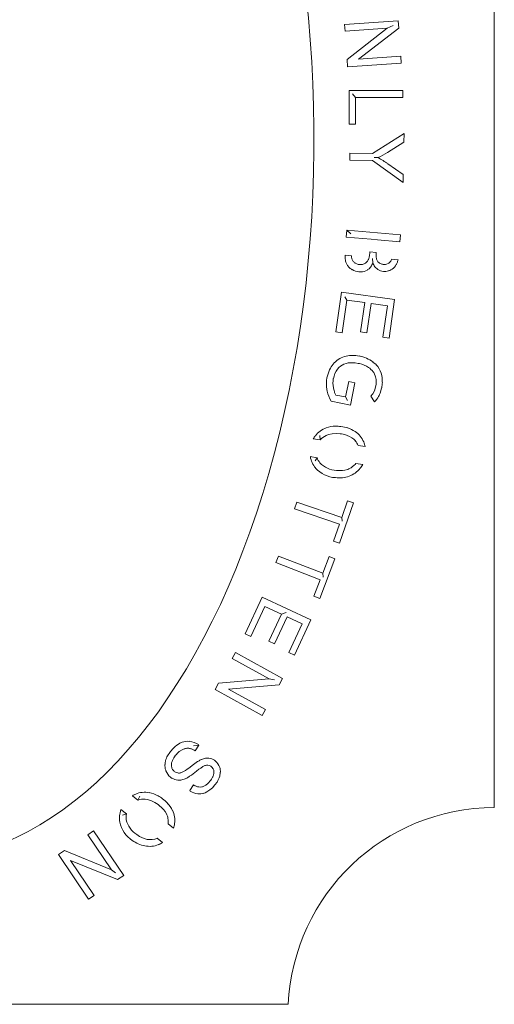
# Model space of a CAD drawing. Header units: inches. Extents: x -4 to 12, y -4.4 to 19.6.
# Tile 3 of 6: x 5.5 to 12, y -4.4 to 9.3. Entities that reach past the tile are written whole.
import ezdxf

# ---------------------------------------------------------------- set-up
doc = ezdxf.new("R2010")
doc.units = ezdxf.units.IN
doc.header["$MEASUREMENT"] = 0
doc.layers.get('0').update_dxf_attribs({"lineweight": 0})

msp = doc.modelspace()

# ---------------------------------------------------------------- linework, layer by layer
for p, q in [((9.96, 9.206), (10.704, 9.258)), ((9.967, 9.112), (9.96, 9.206)), ((10.551, 9.153), (9.967, 9.112)), ((9.994, 8.721), (10.551, 9.153)), ((10.711, 9.157), (10.154, 8.726)), ((10.704, 9.258), (10.711, 9.157)), ((10.154, 8.726), (10.738, 8.766)), ((10.738, 8.766), (10.745, 8.672)), ((10.001, 8.62), (9.994, 8.721)), ((10.745, 8.672), (10.001, 8.62)), ((10.022, 8.292), (10.768, 8.292)), ((10.022, 7.826), (10.022, 8.292)), ((10.768, 8.194), (10.11, 8.194)), ((10.11, 8.194), (10.11, 7.826)), ((10.768, 8.292), (10.768, 8.194)), ((10.11, 7.826), (10.022, 7.826)), ((10.348, 7.416), (10.783, 7.696)), ((10.783, 7.696), (10.781, 7.576)), ((10.781, 7.576), (10.554, 7.433)), ((10.031, 7.323), (10.033, 7.422)), ((10.033, 7.422), (10.348, 7.416)), ((10.347, 7.318), (10.031, 7.323)), ((10.771, 7.013), (10.347, 7.318)), ((10.557, 7.276), (10.773, 7.128)), ((10.773, 7.128), (10.771, 7.013)), ((9.983, 6.257), (9.992, 6.355)), ((9.992, 6.355), (10.735, 6.29)), ((10.735, 6.29), (10.726, 6.192)), ((10.303, 5.996), (10.306, 6.01)), ((10.306, 6.01), (10.309, 6.03)), ((10.309, 6.03), (10.311, 6.055)), ((10.398, 6.032), (10.397, 6.016)), ((10.397, 6.016), (10.397, 6.006)), ((10.399, 6.045), (10.398, 6.032)), ((9.965, 5.996), (9.965, 6.007)), ((9.966, 5.976), (9.965, 5.996)), ((9.968, 5.961), (9.966, 5.976)), ((9.969, 5.951), (9.968, 5.961)), ((9.971, 5.941), (9.969, 5.951)), ((9.974, 5.926), (9.971, 5.941)), ((9.978, 5.912), (9.974, 5.926)), ((9.981, 5.902), (9.978, 5.912)), ((9.985, 5.893), (9.981, 5.902)), ((9.989, 5.884), (9.985, 5.893)), ((9.994, 5.875), (9.989, 5.884)), ((9.999, 5.866), (9.994, 5.875)), ((10.052, 6), (10.053, 5.997)), ((10.053, 5.997), (10.054, 5.987)), ((10.054, 5.987), (10.055, 5.977)), ((10.055, 5.977), (10.058, 5.967)), ((10.058, 5.967), (10.06, 5.957)), ((10.06, 5.957), (10.064, 5.948)), ((10.064, 5.948), (10.068, 5.938)), ((10.068, 5.938), (10.073, 5.93)), ((10.073, 5.93), (10.079, 5.921)), ((10.079, 5.921), (10.086, 5.914)), ((10.086, 5.914), (10.094, 5.907)), ((10.094, 5.907), (10.102, 5.9)), ((10.102, 5.9), (10.106, 5.897)), ((10.106, 5.897), (10.128, 5.886)), ((10.128, 5.886), (10.138, 5.883)), ((10.138, 5.883), (10.147, 5.88)), ((10.147, 5.88), (10.157, 5.878)), ((10.157, 5.878), (10.167, 5.877)), ((10.167, 5.877), (10.177, 5.877)), ((10.177, 5.877), (10.188, 5.877)), ((10.188, 5.877), (10.198, 5.878)), ((10.198, 5.878), (10.208, 5.879)), ((10.208, 5.879), (10.241, 5.892)), ((10.241, 5.892), (10.25, 5.898)), ((10.25, 5.898), (10.277, 5.924)), ((10.277, 5.924), (10.282, 5.933)), ((10.282, 5.933), (10.287, 5.943)), ((10.287, 5.943), (10.29, 5.947)), ((10.29, 5.947), (10.293, 5.957)), ((10.293, 5.957), (10.296, 5.966)), ((10.296, 5.966), (10.299, 5.976)), ((10.299, 5.976), (10.301, 5.986)), ((10.301, 5.986), (10.303, 5.996)), ((10.338, 5.872), (10.33, 5.859)), ((10.344, 5.886), (10.338, 5.872)), ((10.35, 5.899), (10.344, 5.886)), ((10.356, 5.886), (10.35, 5.899)), ((10.363, 5.872), (10.356, 5.886)), ((10.371, 5.859), (10.363, 5.872)), ((10.397, 6.006), (10.397, 5.995)), ((10.397, 5.995), (10.398, 5.985)), ((10.398, 5.985), (10.399, 5.974)), ((10.399, 5.974), (10.4, 5.964)), ((10.4, 5.964), (10.403, 5.954)), ((10.403, 5.954), (10.406, 5.944)), ((10.406, 5.944), (10.41, 5.934)), ((10.41, 5.934), (10.415, 5.924)), ((10.415, 5.924), (10.422, 5.916)), ((10.422, 5.916), (10.433, 5.904)), ((10.433, 5.904), (10.445, 5.895)), ((10.445, 5.895), (10.455, 5.89)), ((10.455, 5.89), (10.465, 5.886)), ((10.465, 5.886), (10.475, 5.883)), ((10.475, 5.883), (10.485, 5.881)), ((10.485, 5.881), (10.496, 5.88)), ((10.496, 5.88), (10.506, 5.879)), ((10.506, 5.879), (10.517, 5.879)), ((10.517, 5.879), (10.527, 5.88)), ((10.527, 5.88), (10.538, 5.882)), ((10.538, 5.882), (10.562, 5.892)), ((10.562, 5.892), (10.571, 5.897)), ((10.571, 5.897), (10.579, 5.903)), ((10.579, 5.903), (10.593, 5.917)), ((10.593, 5.917), (10.599, 5.925)), ((10.599, 5.925), (10.603, 5.934)), ((10.603, 5.934), (10.605, 5.939)), ((10.605, 5.939), (10.609, 5.949)), ((10.609, 5.949), (10.61, 5.951)), ((10.676, 5.877), (10.665, 5.859)), ((10.678, 5.881), (10.676, 5.877)), ((10.683, 5.891), (10.678, 5.881)), ((10.687, 5.9), (10.683, 5.891)), ((10.691, 5.91), (10.687, 5.9)), ((10.694, 5.92), (10.691, 5.91)), ((10.698, 5.935), (10.694, 5.92)), ((10.7, 5.943), (10.698, 5.935)), ((10.008, 5.854), (9.999, 5.866)), ((10.014, 5.845), (10.008, 5.854)), ((10.022, 5.838), (10.014, 5.845)), ((10.029, 5.831), (10.022, 5.838)), ((10.037, 5.824), (10.029, 5.831)), ((10.046, 5.818), (10.037, 5.824)), ((10.054, 5.812), (10.046, 5.818)), ((10.063, 5.806), (10.054, 5.812)), ((10.168, 5.775), (10.158, 5.775)), ((10.183, 5.775), (10.168, 5.775)), ((10.298, 5.82), (10.274, 5.802)), ((10.319, 5.842), (10.298, 5.82)), ((10.33, 5.859), (10.319, 5.842)), ((10.379, 5.847), (10.371, 5.859)), ((10.389, 5.836), (10.379, 5.847)), ((10.412, 5.816), (10.389, 5.836)), ((10.42, 5.809), (10.412, 5.816)), ((10.585, 5.796), (10.566, 5.789)), ((10.599, 5.802), (10.585, 5.796)), ((9.837, 4.944), (9.914, 5.495)), ((9.914, 5.495), (10.652, 5.392)), ((9.988, 5.385), (9.924, 4.932)), ((10.239, 5.35), (9.988, 5.385)), ((10.181, 4.942), (10.239, 5.35)), ((10.326, 5.338), (10.268, 4.929)), ((10.552, 5.306), (10.326, 5.338)), ((10.652, 5.392), (10.577, 4.858)), ((10.49, 4.87), (10.552, 5.306)), ((9.924, 4.932), (9.837, 4.944)), ((10.268, 4.929), (10.181, 4.942)), ((10.577, 4.858), (10.49, 4.87)), ((10.008, 4.512), (9.979, 4.505)), ((10.039, 4.516), (10.008, 4.512)), ((10.069, 4.516), (10.039, 4.516)), ((10.104, 4.514), (10.069, 4.516)), ((10.149, 4.507), (10.104, 4.514)), ((10.138, 4.613), (10.163, 4.608)), ((10.164, 4.504), (10.149, 4.507)), ((10.353, 4.525), (10.395, 4.489)), ((9.979, 4.505), (9.95, 4.495)), ((10.363, 4.378), (10.355, 4.391)), ((10.375, 4.355), (10.363, 4.378)), ((9.974, 4.041), (10.016, 4.256)), ((10.016, 4.256), (10.102, 4.239)), ((10.102, 4.239), (10.042, 3.929)), ((10.383, 4.336), (10.375, 4.355)), ((10.388, 4.322), (10.383, 4.336)), ((10.392, 4.302), (10.388, 4.322)), ((10.396, 4.281), (10.392, 4.302)), ((10.395, 4.214), (10.397, 4.24)), ((10.397, 4.261), (10.396, 4.281)), ((10.397, 4.24), (10.397, 4.261)), ((9.718, 4.121), (9.713, 4.146)), ((9.804, 4.168), (9.809, 4.143)), ((9.809, 4.143), (9.813, 4.129)), ((9.813, 4.129), (9.818, 4.114)), ((9.818, 4.114), (9.821, 4.104)), ((9.821, 4.104), (9.824, 4.095)), ((10.352, 4.086), (10.373, 4.126)), ((10.373, 4.126), (10.385, 4.159)), ((10.385, 4.159), (10.39, 4.183)), ((10.39, 4.183), (10.395, 4.214)), ((10.473, 4.168), (10.458, 4.108)), ((10.042, 3.929), (9.771, 3.982)), ((9.824, 4.095), (9.828, 4.085)), ((9.828, 4.085), (9.833, 4.076)), ((9.833, 4.076), (9.838, 4.067)), ((9.838, 4.067), (9.974, 4.041)), ((10.323, 4.051), (10.325, 4.054)), ((10.325, 4.054), (10.332, 4.061)), ((10.332, 4.061), (10.339, 4.069)), ((10.339, 4.069), (10.346, 4.078)), ((10.346, 4.078), (10.352, 4.086)), ((10.389, 3.989), (10.373, 3.973)), ((10.405, 4.008), (10.389, 3.989)), ((10.42, 4.029), (10.405, 4.008)), ((10.43, 4.047), (10.42, 4.029)), ((9.735, 3.519), (9.702, 3.506)), ((9.789, 3.531), (9.735, 3.519)), ((9.84, 3.534), (9.789, 3.531)), ((9.896, 3.531), (9.84, 3.534)), ((9.916, 3.528), (9.896, 3.531)), ((9.961, 3.518), (9.916, 3.528)), ((9.995, 3.508), (9.961, 3.518)), ((10.028, 3.494), (9.995, 3.508)), ((10.059, 3.476), (10.028, 3.494)), ((9.846, 3.023), (9.892, 3.02)), ((9.892, 3.02), (9.928, 3.021)), ((9.928, 3.021), (9.963, 3.026)), ((9.963, 3.026), (10.003, 3.037)), ((10.066, 3.07), (10.093, 3.093)), ((9.919, 2.368), (9.999, 2.6)), ((9.999, 2.6), (10.082, 2.571)), ((9.265, 2.489), (9.297, 2.582)), ((9.887, 2.275), (9.265, 2.489)), ((9.297, 2.582), (9.919, 2.368)), ((10.082, 2.571), (9.89, 2.013)), ((9.806, 2.041), (9.887, 2.275)), ((9.89, 2.013), (9.806, 2.041)), ((9.007, 1.743), (9.042, 1.835)), ((9.042, 1.835), (9.656, 1.599)), ((9.826, 1.797), (9.614, 1.246)), ((9.656, 1.599), (9.744, 1.829)), ((9.744, 1.829), (9.826, 1.797)), ((9.621, 1.507), (9.007, 1.743)), ((9.532, 1.277), (9.621, 1.507)), ((8.581, 0.758), (8.816, 1.263)), ((8.816, 1.263), (9.492, 0.948)), ((9.614, 1.246), (9.532, 1.277)), ((8.854, 1.136), (8.661, 0.721)), ((9.084, 1.029), (8.854, 1.136)), ((8.91, 0.655), (9.084, 1.029)), ((9.164, 0.992), (8.989, 0.618)), ((9.37, 0.895), (9.164, 0.992)), ((9.184, 0.496), (9.37, 0.895)), ((9.492, 0.948), (9.264, 0.459)), ((8.661, 0.721), (8.581, 0.758)), ((8.989, 0.618), (8.91, 0.655)), ((8.402, 0.414), (8.448, 0.497)), ((8.914, 0.13), (8.402, 0.414)), ((8.448, 0.497), (9.1, 0.136)), ((9.264, 0.459), (9.184, 0.496)), ((8.163, -0.017), (8.212, 0.072)), ((8.212, 0.072), (8.914, 0.13)), ((9.051, 0.047), (8.349, -0.012)), ((9.1, 0.136), (9.051, 0.047)), ((8.815, -0.378), (8.163, -0.017)), ((8.349, -0.012), (8.861, -0.295)), ((8.861, -0.295), (8.815, -0.378)), ((7.581, -0.834), (7.611, -0.806)), ((7.611, -0.806), (7.635, -0.787)), ((7.635, -0.787), (7.656, -0.772)), ((7.656, -0.772), (7.674, -0.762)), ((7.674, -0.762), (7.706, -0.748)), ((7.94, -0.787), (7.888, -0.865)), ((7.932, -0.781), (7.94, -0.787)), ((7.505, -0.935), (7.535, -0.888)), ((7.535, -0.888), (7.544, -0.876)), ((7.544, -0.876), (7.581, -0.834)), ((7.601, -0.948), (7.59, -0.965)), ((7.616, -0.928), (7.601, -0.948)), ((7.623, -0.92), (7.616, -0.928)), ((7.644, -0.898), (7.623, -0.92)), ((7.667, -0.877), (7.644, -0.898)), ((7.705, -0.853), (7.667, -0.877)), ((7.714, -0.848), (7.705, -0.853)), ((7.724, -0.844), (7.714, -0.848)), ((7.733, -0.84), (7.724, -0.844)), ((7.743, -0.837), (7.733, -0.84)), ((7.752, -0.835), (7.743, -0.837)), ((7.762, -0.833), (7.752, -0.835)), ((7.772, -0.831), (7.762, -0.833)), ((7.782, -0.83), (7.772, -0.831)), ((7.797, -0.831), (7.782, -0.83)), ((7.808, -0.832), (7.797, -0.831)), ((7.818, -0.834), (7.808, -0.832)), ((7.828, -0.837), (7.818, -0.834)), ((7.838, -0.84), (7.828, -0.837)), ((7.847, -0.843), (7.838, -0.84)), ((7.857, -0.847), (7.847, -0.843)), ((7.866, -0.852), (7.857, -0.847)), ((7.875, -0.857), (7.866, -0.852)), ((7.888, -0.865), (7.875, -0.857)), ((7.469, -1.057), (7.471, -1.031)), ((7.471, -1.031), (7.477, -1.006)), ((7.559, -1.045), (7.558, -1.055)), ((7.558, -1.055), (7.558, -1.065)), ((7.558, -1.065), (7.558, -1.075)), ((7.558, -1.075), (7.559, -1.085)), ((7.561, -1.035), (7.559, -1.045)), ((7.559, -1.085), (7.562, -1.095)), ((7.563, -1.025), (7.561, -1.035)), ((7.566, -1.016), (7.563, -1.025)), ((7.572, -1.001), (7.566, -1.016)), ((7.58, -0.983), (7.572, -1.001)), ((7.59, -0.965), (7.58, -0.983)), ((7.773, -1.124), (7.818, -1.091)), ((7.818, -1.091), (7.847, -1.069)), ((7.847, -1.069), (7.9, -1.03)), ((7.9, -1.03), (7.92, -1.016)), ((7.92, -1.016), (7.933, -1.008)), ((7.933, -1.008), (7.942, -1.003)), ((7.942, -1.003), (7.951, -0.998)), ((7.951, -0.998), (7.96, -0.993)), ((7.96, -0.993), (7.969, -0.989)), ((7.969, -0.989), (7.973, -0.987)), ((7.973, -0.987), (7.987, -0.981)), ((7.986, -1.091), (7.977, -1.096)), ((7.995, -1.085), (7.986, -1.091)), ((7.987, -0.981), (8.002, -0.976)), ((8.004, -1.08), (7.995, -1.085)), ((8.002, -0.976), (8.017, -0.972)), ((8.013, -1.076), (8.004, -1.08)), ((8.022, -1.071), (8.013, -1.076)), ((8.017, -0.972), (8.032, -0.969)), ((8.032, -1.068), (8.022, -1.071)), ((8.032, -0.969), (8.047, -0.968)), ((8.042, -1.066), (8.032, -1.068)), ((8.052, -1.064), (8.042, -1.066)), ((8.047, -0.968), (8.067, -0.968)), ((8.063, -1.065), (8.052, -1.064)), ((8.084, -1.069), (8.063, -1.065)), ((8.067, -0.968), (8.077, -0.968)), ((8.094, -1.073), (8.084, -1.069)), ((8.103, -1.078), (8.094, -1.073)), ((8.111, -1.085), (8.103, -1.078)), ((8.119, -1.091), (8.111, -1.085)), ((8.137, -1.116), (8.119, -1.091)), ((8.154, -0.997), (8.166, -1.007)), ((7.482, -1.143), (7.479, -1.133)), ((7.562, -1.095), (7.565, -1.105)), ((7.565, -1.105), (7.569, -1.114)), ((7.569, -1.114), (7.574, -1.124)), ((7.574, -1.124), (7.59, -1.144)), ((7.59, -1.144), (7.598, -1.151)), ((7.598, -1.151), (7.606, -1.157)), ((7.606, -1.157), (7.615, -1.163)), ((7.615, -1.163), (7.624, -1.167)), ((7.624, -1.167), (7.648, -1.173)), ((7.648, -1.173), (7.658, -1.174)), ((7.658, -1.174), (7.668, -1.174)), ((7.668, -1.174), (7.679, -1.172)), ((7.679, -1.172), (7.688, -1.17)), ((7.688, -1.17), (7.698, -1.167)), ((7.698, -1.167), (7.708, -1.163)), ((7.708, -1.163), (7.717, -1.159)), ((7.717, -1.159), (7.726, -1.154)), ((7.726, -1.154), (7.735, -1.15)), ((7.735, -1.15), (7.743, -1.144)), ((7.743, -1.144), (7.752, -1.139)), ((7.752, -1.139), (7.76, -1.133)), ((7.76, -1.133), (7.773, -1.124)), ((7.797, -1.228), (7.788, -1.234)), ((7.809, -1.22), (7.797, -1.228)), ((7.834, -1.203), (7.809, -1.22)), ((7.907, -1.148), (7.834, -1.203)), ((7.939, -1.123), (7.907, -1.148)), ((7.964, -1.105), (7.939, -1.123)), ((7.977, -1.096), (7.964, -1.105)), ((8.127, -1.234), (8.132, -1.225)), ((8.132, -1.225), (8.136, -1.215)), ((8.136, -1.215), (8.14, -1.206)), ((8.141, -1.126), (8.137, -1.116)), ((8.14, -1.206), (8.143, -1.196)), ((8.144, -1.136), (8.141, -1.126)), ((8.143, -1.196), (8.145, -1.186)), ((8.146, -1.146), (8.144, -1.136)), ((8.145, -1.186), (8.146, -1.176)), ((8.147, -1.156), (8.146, -1.146)), ((8.146, -1.176), (8.147, -1.166)), ((8.147, -1.166), (8.147, -1.156)), ((8.231, -1.203), (8.227, -1.218)), ((8.235, -1.183), (8.231, -1.203)), ((8.236, -1.163), (8.235, -1.183)), ((7.552, -1.236), (7.544, -1.23)), ((7.569, -1.248), (7.552, -1.236)), ((7.657, -1.274), (7.646, -1.273)), ((7.672, -1.273), (7.657, -1.274)), ((7.688, -1.272), (7.672, -1.273)), ((7.703, -1.269), (7.688, -1.272)), ((7.718, -1.265), (7.703, -1.269)), ((7.733, -1.26), (7.718, -1.265)), ((7.747, -1.255), (7.733, -1.26)), ((7.766, -1.246), (7.747, -1.255)), ((7.77, -1.244), (7.766, -1.246)), ((7.779, -1.239), (7.77, -1.244)), ((7.788, -1.234), (7.779, -1.239)), ((7.811, -1.418), (7.865, -1.339)), ((7.865, -1.339), (7.874, -1.345)), ((7.874, -1.345), (7.883, -1.35)), ((7.883, -1.35), (7.892, -1.354)), ((7.892, -1.354), (7.901, -1.358)), ((7.901, -1.358), (7.91, -1.362)), ((7.91, -1.362), (7.92, -1.365)), ((7.92, -1.365), (7.93, -1.367)), ((7.981, -1.366), (7.99, -1.364)), ((7.99, -1.364), (8, -1.361)), ((8, -1.361), (8.009, -1.357)), ((8.009, -1.357), (8.018, -1.352)), ((8.018, -1.352), (8.027, -1.347)), ((8.027, -1.347), (8.036, -1.341)), ((8.036, -1.341), (8.044, -1.335)), ((8.044, -1.335), (8.052, -1.329)), ((8.052, -1.329), (8.059, -1.322)), ((8.059, -1.322), (8.067, -1.315)), ((8.067, -1.315), (8.077, -1.304)), ((8.077, -1.304), (8.09, -1.288)), ((8.09, -1.288), (8.103, -1.272)), ((8.103, -1.272), (8.112, -1.26)), ((8.112, -1.26), (8.117, -1.251)), ((8.117, -1.251), (8.122, -1.243)), ((8.122, -1.243), (8.127, -1.234)), ((8.161, -1.34), (8.126, -1.378)), ((8.19, -1.299), (8.161, -1.34)), ((7.819, -1.424), (7.811, -1.418)), ((7.93, -1.367), (7.94, -1.368)), ((7.94, -1.368), (7.96, -1.369)), ((7.96, -1.369), (7.981, -1.366)), ((8.025, -1.448), (8.001, -1.456)), ((8.048, -1.437), (8.025, -1.448)), ((8.091, -1.409), (8.048, -1.437)), ((8.126, -1.378), (8.091, -1.409)), ((7.228, -1.543), (7.194, -1.537)), ((7.282, -1.559), (7.228, -1.543)), ((7.327, -1.582), (7.282, -1.559)), ((7.374, -1.613), (7.327, -1.582)), ((7.39, -1.625), (7.374, -1.613)), ((7.424, -1.656), (7.39, -1.625)), ((7.449, -1.682), (7.424, -1.656)), ((7.47, -1.71), (7.449, -1.682)), ((7.488, -1.741), (7.47, -1.71)), ((6.4, -2.031), (6.479, -1.978)), ((6.728, -2.517), (6.4, -2.031)), ((6.479, -1.978), (6.896, -2.596)), ((7.078, -2.028), (7.116, -2.053)), ((7.116, -2.053), (7.147, -2.07)), ((7.147, -2.07), (7.18, -2.084)), ((7.18, -2.084), (7.22, -2.094)), ((7.291, -2.097), (7.326, -2.091)), ((5.992, -2.306), (6.076, -2.25)), ((6.409, -2.925), (5.992, -2.306)), ((6.076, -2.25), (6.728, -2.517)), ((6.812, -2.653), (6.16, -2.386)), ((6.16, -2.386), (6.487, -2.872)), ((6.896, -2.596), (6.812, -2.653)), ((6.487, -2.872), (6.409, -2.925))]:
    msp.add_line(p, q)
at = {"color": 7, "linetype": 'Continuous', "lineweight": 0}
for p, q in [((10.551, 9.153), (10.634, 9.191)), ((10.11, 8.194), (10.068, 8.243)), ((10.426, 7.36), (10.369, 7.362)), ((9.992, 6.355), (10.044, 6.301)), ((9.983, 6.257), (10.326, 6.227)), ((10.414, 6.219), (10.326, 6.227)), ((10.414, 6.219), (10.726, 6.192)), ((10.311, 6.055), (10.399, 6.045)), ((10.052, 6), (9.965, 6.007)), ((10.35, 5.899), (10.348, 5.963)), ((10.7, 5.943), (10.61, 5.951)), ((9.988, 5.385), (9.963, 5.429)), ((9.974, 4.041), (9.998, 3.99)), ((10.323, 4.051), (10.373, 3.973)), ((9.525, 3.46), (9.622, 3.445)), ((9.622, 3.445), (9.617, 3.508)), ((10.149, 3.368), (10.243, 3.354)), ((9.578, 3.199), (9.483, 3.213)), ((9.578, 3.199), (9.551, 3.154)), ((10.211, 3.106), (10.117, 3.12)), ((9.919, 2.368), (9.927, 2.317)), ((9.656, 1.599), (9.664, 1.543)), ((9.084, 1.029), (9.148, 1.05)), ((8.914, 0.13), (8.985, 0.118)), ((7.94, -0.787), (7.864, -0.796)), ((7.017, -1.489), (7.094, -1.55)), ((7.094, -1.55), (7.119, -1.496)), ((6.933, -1.741), (6.858, -1.682)), ((6.933, -1.741), (6.878, -1.761)), ((7.512, -1.88), (7.587, -1.939)), ((7.435, -2.138), (7.36, -2.079)), ((6.728, -2.517), (6.781, -2.557))]:
    msp.add_line(p, q, dxfattribs=at)
at = {"color": 7, "linetype": 'Continuous', "flags": 128}
msp.add_lwpolyline([(12.035, -1.654), (12.035, 16.891, -0.400658), (9.178, 19.618), (-1.108, 19.618, -0.400658), (-3.965, 16.891), (-3.965, -1.654, -0.400658), (-1.108, -4.382), (9.178, -4.382, -0.400658), (12.035, -1.654), (12.035, -1.654), (12.035, -1.654), (12.035, -1.654), (12.035, -1.654), (12.035, -1.654)], format="xyb", close=True, dxfattribs=at)
for centre, radius, start, end in [((9.365, 9.349), 2.255, -61.9156, -58.1753), ((9.054, 5.08), 2.661, 55.6206, 58.9558), ((10.176, 5.993), 0.218, -121.1036, -94.6052), ((10.18, 5.951), 0.177, -88.8116, -57.7274), ((10.513, 5.948), 0.167, -123.8699, -94.939), ((10.514, 5.957), 0.176, -94.9961, -73), ((10.522, 5.958), 0.174, -63.5853, -34.6325), ((10.044, 4.302), 0.311, 105.9386, 141.9153), ((10.074, 4.197), 0.421, 81.2631, 105.9053), ((10.078, 4.156), 0.461, 53.2702, 79.3897), ((10.159, 4.223), 0.452, 154.5618, 169.3081), ((10.109, 4.246), 0.397, 141.2608, 154.376), ((10.107, 4.238), 0.309, 142.4309, 169.1848), ((10.035, 4.296), 0.217, 113.1449, 142.9542), ((10.08, 4.127), 0.387, 56.9144, 77.4145), ((10.146, 4.235), 0.26, 36.7839, 56.1694), ((10.187, 4.283), 0.292, 17.1361, 44.5997), ((10.1, 4.259), 0.382, -2.2911, 16.8363), ((10.153, 4.222), 0.446, 169.0038, 189.8245), ((10.127, 4.233), 0.33, 169.0564, 191.3784), ((10, 4.261), 0.483, -11.1712, -2.0824), ((10.277, 4.251), 0.573, -166.858, -152.0064), ((10.109, 4.226), 0.368, -29.1859, -18.7542), ((9.81, 3.306), 0.323, 108.9315, 142.5386), ((9.842, 3.22), 0.416, 91.1477, 109.2026), ((9.846, 3.113), 0.522, 83.0568, 91.3487), ((9.852, 3.137), 0.498, 72.4801, 83.42), ((9.88, 3.226), 0.404, 56.1904, 72.4962), ((9.934, 3.3), 0.313, 22.0182, 56.8947), ((9.826, 3.293), 0.344, 142.4309, 150.9995), ((9.799, 3.296), 0.232, 114.7739, 139.7347), ((9.926, 3.275), 0.241, 40.7639, 56.5123), ((9.934, 3.279), 0.232, 22.4182, 41.3768), ((9.881, 3.278), 0.37, 11.7975, 22.0472), ((9.818, 3.272), 0.339, -170.0476, -140.4423), ((9.815, 3.28), 0.25, -161.2823, -142.3141), ((9.858, 3.329), 0.408, -137.8849, -93.6041), ((9.859, 3.357), 0.334, -136.4378, -92.0936), ((9.921, 3.268), 0.245, -70.5262, -53.8252), ((9.918, 3.252), 0.326, -71.351, -37.996), ((9.93, 3.262), 0.235, -46.0072, -37.2337), ((9.912, 3.26), 0.336, -38.4405, -27.2838), ((9.884, 3.339), 0.42, -97.0243, -70.7641), ((7.787, -0.966), 0.232, 84.1951, 110.3407), ((7.785, -0.982), 0.249, 53.8862, 84.2168), ((7.78, -1.085), 0.314, 151.4621, 165.4156), ((7.68, -1.068), 0.212, 176.8874, 197.9235), ((8.058, -1.135), 0.168, 55.1541, 83.2162), ((8.047, -1.154), 0.189, 17.2135, 51.0597), ((7.67, -1.074), 0.201, -159.9756, -128.951), ((7.904, -1.119), 0.338, -32.2088, -16.9391), ((8.054, -1.154), 0.183, -2.7552, 17.8689), ((7.662, -1.094), 0.179, -121.1828, -95.1261), ((7.195, -1.784), 0.344, 112.4938, 121.0623), ((7.187, -1.764), 0.323, 78.9944, 112.6015), ((7.172, -1.855), 0.416, 61.2105, 79.2655), ((7.122, -1.949), 0.522, 53.1197, 61.4115), ((7.949, -1.239), 0.226, -124.9319, -95.9149), ((7.945, -1.264), 0.199, -95.6264, -73.7469), ((7.173, -1.768), 0.232, 84.8367, 109.7976), ((7.139, -1.932), 0.498, 42.5429, 53.4829), ((7.208, -1.869), 0.404, 26.2533, 42.559), ((7.177, -1.798), 0.339, 160.0153, 189.6206), ((7.178, -1.79), 0.25, 168.7806, 187.7487), ((7.273, -1.849), 0.241, 10.8268, 26.5751), ((7.292, -1.832), 0.313, -7.919, 26.9575), ((7.241, -1.769), 0.408, -167.8221, -123.5412), ((7.255, -1.745), 0.334, -166.3749, -122.0307), ((7.282, -1.85), 0.232, -7.5189, 11.4396), ((7.235, -1.824), 0.37, -18.1397, -7.8899), ((7.268, -1.773), 0.42, -126.9615, -100.7012), ((7.254, -1.865), 0.326, -101.2882, -67.9332), ((7.265, -1.853), 0.245, -100.4633, -83.7623), ((7.269, -1.862), 0.235, -75.9444, -67.1709), ((7.253, -1.856), 0.336, -68.3776, -57.2209)]:
    msp.add_arc(centre, radius, start, end)
at = {"color": 7, "linetype": 'Continuous', "lineweight": 0}
msp.add_ellipse((4.035, 7.618), major_axis=(0, -10), ratio=0.55, start_param=0.094466, end_param=2.08293, dxfattribs=at)

doc.saveas('drawing.dxf')
